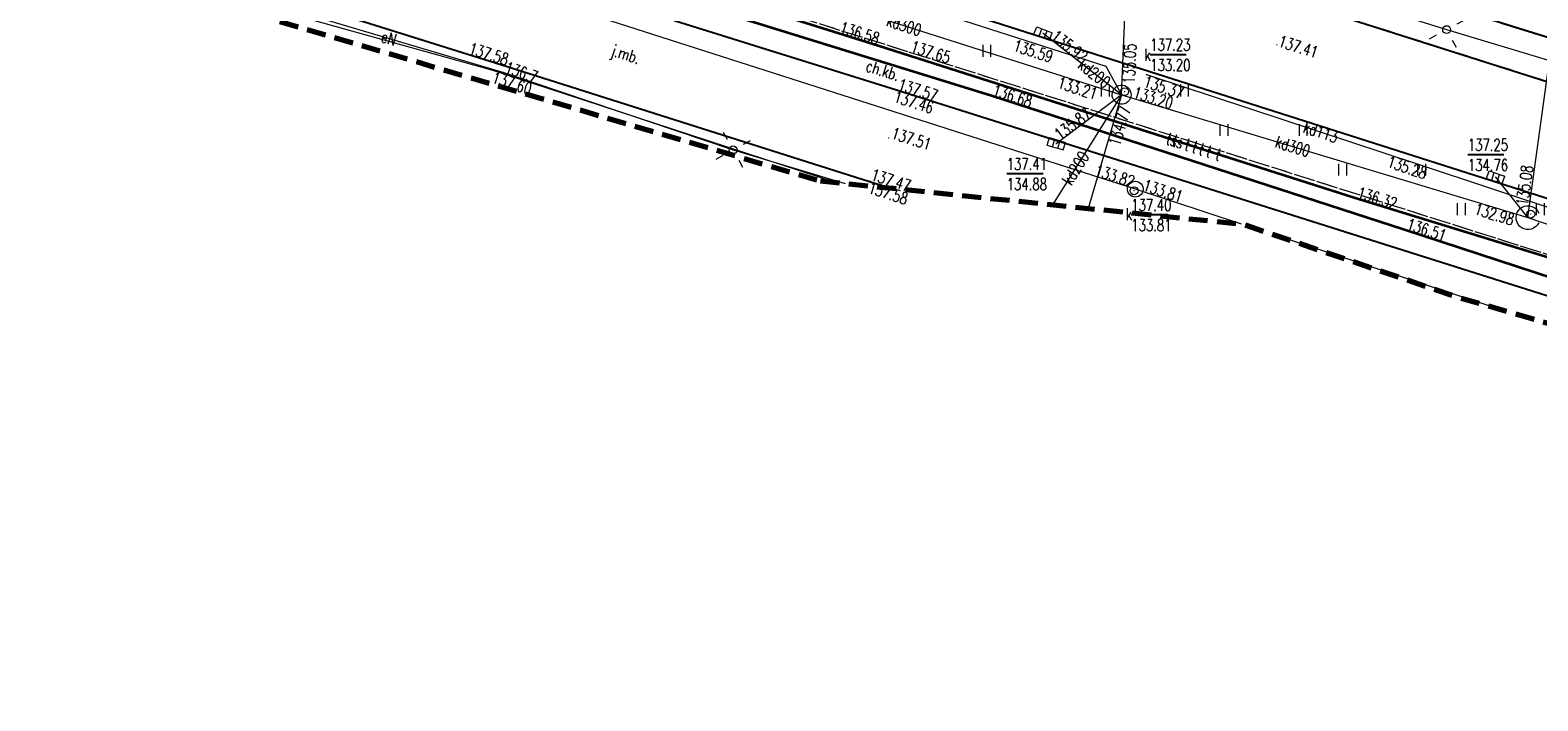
# Model space of a CAD drawing. Header units: metres. Extents: x 8438000 to 8438800, y 5890500 to 5891000.
# Tile 6 of 40: x 8438458 to 8438553, y 5890604 to 5890646. Entities that reach past the tile are written whole.
import ezdxf
from ezdxf.enums import TextEntityAlignment as Align

# ---------------------------------------------------------------- set-up
doc = ezdxf.new("R2010")
doc.units = ezdxf.units.M
doc.header["$MEASUREMENT"] = 0
for name, pattern in [('1.0_0.5', [1.5, 1, -0.5]), ('1.5_0.5', [2, 1.5, -0.5]), ('4', [1.8, 1.2, -0.6])]:
    doc.linetypes.add(name, pattern=pattern)
doc.layers.get('0').update_dxf_attribs({"color": 2, "linetype": 'CONTINUOUS', "lineweight": 5})
for name, color, linetype in [('chodnik', 7, 'CONTINUOUS'), ('chodnik-Atr17', 7, 'CONTINUOUS'), ('jezdnia', 7, 'CONTINUOUS'), ('jezdnia-Atr17', 7, 'CONTINUOUS'), ('komora podziemna', 7, 'CONTINUOUS'), ('kratka ściekowa', 7, 'CONTINUOUS'), ('krawężnik', 7, 'CONTINUOUS'), ('latarnia', 7, 'CONTINUOUS'), ('obudowa ochronna przewodu', 7, 'CONTINUOUS'), ('pikieta sztuczna', 7, 'CONTINUOUS'), ('pikieta sztuczna-Atr2', 7, 'CONTINUOUS'), ('przewód elektroenergetyczny podziemny', 7, 'CONTINUOUS'), ('przewód elektroenergetyczny podziemny-Atr1', 7, 'CONTINUOUS'), ('przewód kanalizacyjny', 7, 'CONTINUOUS'), ('przewód kanalizacyjny-Atr1', 7, 'CONTINUOUS'), ('przewód telekomunikacyjny podziemny', 7, 'CONTINUOUS'), ('przewód telekomunikacyjny podziemny-Atr1', 7, 'CONTINUOUS'), ('rzedna', 7, 'CONTINUOUS'), ('rzedna-Atr2', 7, 'CONTINUOUS'), ('rzedna-Atr3', 7, 'CONTINUOUS'), ('rów przydrożny (poligon)', 7, 'CONTINUOUS'), ('trawnik', 7, 'CONTINUOUS'), ('właz do komory lub kanału - okrągły', 7, 'CONTINUOUS'), ('właz do komory lub kanału - okrągły-Atr17', 7, 'CONTINUOUS'), ('Zakres', 7, 'CONTINUOUS')]:
    doc.layers.add(name, color=color, linetype=linetype)
doc.styles.get("Standard").update_dxf_attribs({"font": 'simplex.shx', "width": 0.75})

# ---------------------------------------------------------------- blocks, each defined once
blk = doc.blocks.new('TU04')
at = {"color": 0, "linetype": 'Continuous', "lineweight": 13}
for p, q in [((0, 0), (0, 0.75)), ((0.5, 0), (0.5, 0.75))]:
    blk.add_line(p, q, dxfattribs=at)
blk = doc.blocks.new('PW01')
at = {"linetype": 'Continuous', "lineweight": 13}
h = blk.add_hatch(color=0, dxfattribs=at)
edge = h.paths.add_edge_path()
edge.add_arc((0, 0), 0.045, 0, 360)
blk = doc.blocks.new('SM01')
at = {"color": 0, "linetype": 'Continuous', "lineweight": 13}
for p, q in [((-0.53, 0.531), (-0.883, 0.884)), ((0.531, 0.531), (0.884, 0.884)), ((-0.53, -0.53), (-0.883, -0.883)), ((0.531, -0.53), (0.884, -0.883))]:
    blk.add_line(p, q, dxfattribs=at)
blk.add_circle((0, 0), 0.25, dxfattribs=at)
blk = doc.blocks.new('US05')
at = {"color": 0, "linetype": 'Continuous', "lineweight": 13}
for p, q in [((-0.525, -0.25), (-0.525, 0.25)), ((-0.525, 0.25), (-0.175, 0.25)), ((-0.175, -0.25), (-0.175, 0.25)), ((-0.175, 0.25), (0.175, 0.25)), ((0.175, -0.25), (0.175, 0.25)), ((0.175, 0.25), (0.525, 0.25)), ((0.525, -0.25), (0.525, 0.25)), ((-0.525, -0.25), (-0.175, -0.25)), ((-0.175, -0.25), (0.175, -0.25)), ((0.175, -0.25), (0.525, -0.25))]:
    blk.add_line(p, q, dxfattribs=at)
blk = doc.blocks.new('US22')
at = {"color": 0, "linetype": 'Continuous', "lineweight": 13}
blk.add_circle((0, 0), 0.25, dxfattribs=at)

msp = doc.modelspace()

# ---------------------------------------------------------------- linework, layer by layer
at = {"layer": 'chodnik', "color": 7, "linetype": '1.0_0.5', "lineweight": 18, "flags": 128}
for points in [[(8438609.96, 5890611.782), (8438603.38, 5890614.97), (8438589.46, 5890620.75), (8438588.29, 5890621.18), (8438579.71, 5890624.15), (8438569.35, 5890627.45), (8438568.14, 5890627.84), (8438558.93, 5890630.75), (8438513.76, 5890645.07), (8438499.32, 5890649.62), (8438499.64, 5890650.22), (8438497.3, 5890650.8), (8438466.15, 5890660.55), (8438463.63, 5890661.4), (8438461.42, 5890662.29), (8438459.01, 5890663.35), (8438448.58, 5890668.1), (8438448.35, 5890667.62), (8438448.08, 5890667.06), (8438447.8, 5890666.65), (8438447.46, 5890666.34), (8438447.11, 5890666.2), (8438446.94, 5890666.15), (8438430.35, 5890671.35), (8438428.21, 5890671.97), (8438426.71, 5890672.16), (8438425.3, 5890672.29), (8438423.48, 5890672.21), (8438421.93, 5890672.15), (8438420.66, 5890672.16), (8438419.28, 5890672.34), (8438417.22, 5890672.89), (8438416.32, 5890671.94), (8438415.42, 5890670.65), (8438414.96, 5890669.54)], [(8438414.96, 5890669.54), (8438417.36, 5890669.05), (8438419.24, 5890669.06), (8438420.52, 5890669.2), (8438422.66, 5890669.58), (8438423.94, 5890669.83), (8438425.34, 5890669.88), (8438426.88, 5890669.67), (8438428.58, 5890669.31), (8438430.51, 5890668.8), (8438451.18, 5890662.22), (8438464.51, 5890657.94), (8438468.12, 5890656.79), (8438472.6, 5890655.39), (8438475.39, 5890654.5), (8438489.33, 5890650.07), (8438512.94, 5890642.68), (8438558.13, 5890628.39), (8438579.29, 5890621.68), (8438590.78, 5890617.56), (8438592.463, 5890616.85)]]:
    msp.add_lwpolyline(points, dxfattribs=at)
at = {"layer": 'jezdnia', "color": 7, "linetype": '1.5_0.5', "lineweight": 18, "flags": 128}
for points in [[(8438387.76, 5890698.558), (8438405.27, 5890693.02), (8438433.91, 5890683.95), (8438462.72, 5890674.82), (8438491.13, 5890665.85), (8438519.84, 5890656.79), (8438548.09, 5890647.87), (8438563.61, 5890643.05), (8438577.2, 5890639.46), (8438591.66, 5890636.38), (8438606.48, 5890633.92), (8438620.23, 5890632.36), (8438633.16, 5890631.43), (8438640.17, 5890631.17), (8438646.24, 5890631.04), (8438648.08, 5890630.8), (8438649.61, 5890630.24), (8438650.69, 5890629.56), (8438651.92, 5890628.57), (8438652.75, 5890627.49), (8438653.47, 5890626.11), (8438653.93, 5890624.73), (8438654.13, 5890623.22), (8438654.06, 5890621.73), (8438653.65, 5890620.17), (8438652.99, 5890618.96), (8438651.8, 5890617.43), (8438650.63, 5890616.38), (8438649.31, 5890615.62), (8438647.72, 5890615.15), (8438646.23, 5890614.96), (8438644.97, 5890615.1), (8438642.35, 5890615.84), (8438614.79, 5890626.24), (8438608.4, 5890628.34), (8438603.85, 5890629.56), (8438581.41, 5890634.83), (8438575.98, 5890636.25), (8438572.32, 5890637.4), (8438559.37, 5890641.54), (8438516.62, 5890655.13), (8438472.47, 5890669.09), (8438415.53, 5890687.06), (8438386.871, 5890695.608)], [(8438414.52, 5890664.557), (8438414.43, 5890665.09), (8438414.46, 5890667.07), (8438414.67, 5890668.56), (8438414.96, 5890669.54), (8438415.42, 5890670.65), (8438416.32, 5890671.94), (8438417.22, 5890672.89), (8438417.97, 5890673.55), (8438419.19, 5890674.28), (8438420.64, 5890674.84), (8438422.2, 5890675.23), (8438423.91, 5890675.38), (8438425.71, 5890675.41), (8438427.56, 5890675.28), (8438429.46, 5890674.92), (8438438.43, 5890672.45), (8438470.17, 5890662.47), (8438516.69, 5890647.78), (8438557.38, 5890634.79), (8438570.48, 5890630.49), (8438578.98, 5890627.66), (8438592.32, 5890623.07), (8438602.77, 5890618.9), (8438622.99, 5890609.42), (8438627.24, 5890607.38), (8438631.048, 5890605.675)], [(8438592.463, 5890616.85), (8438590.78, 5890617.56), (8438579.29, 5890621.68), (8438558.13, 5890628.39), (8438512.94, 5890642.68), (8438489.33, 5890650.07), (8438475.39, 5890654.5), (8438472.6, 5890655.39), (8438468.12, 5890656.79), (8438464.31, 5890657.72), (8438460.61, 5890658.34), (8438456.15, 5890658.74), (8438453.81, 5890658.8), (8438450.92, 5890658.65), (8438448.3, 5890658.39), (8438440.74, 5890657.53), (8438439.074, 5890657.315)], [(8438459.592, 5890651.263), (8438463.37, 5890651.03), (8438466.21, 5890650.59), (8438471.45, 5890649.37), (8438473.74, 5890648.74), (8438487.93, 5890644.28), (8438511.25, 5890636.88), (8438512.46, 5890636.498)]]:
    msp.add_lwpolyline(points, dxfattribs=at)
at = {"layer": 'komora podziemna', "color": 34, "linetype": 'Continuous', "lineweight": 18, "flags": 128}
for points in [[(8438526.69, 5890642.05), (8438526.63, 5890642.16), (8438526.59, 5890642.28), (8438526.58, 5890642.4), (8438526.6, 5890642.53), (8438526.64, 5890642.64), (8438526.7, 5890642.75), (8438526.79, 5890642.84), (8438526.89, 5890642.92), (8438527.01, 5890642.96), (8438527.13, 5890642.99), (8438527.25, 5890642.99), (8438527.38, 5890642.96), (8438527.49, 5890642.9), (8438527.59, 5890642.83), (8438527.67, 5890642.73), (8438527.73, 5890642.62), (8438527.77, 5890642.5), (8438527.78, 5890642.38), (8438527.76, 5890642.25), (8438527.72, 5890642.14), (8438527.66, 5890642.03), (8438527.57, 5890641.94), (8438527.47, 5890641.86), (8438527.35, 5890641.82), (8438527.23, 5890641.79), (8438527.11, 5890641.79), (8438526.98, 5890641.82), (8438526.87, 5890641.88), (8438526.77, 5890641.95)], [(8438528.05, 5890636.92), (8438528.15, 5890636.91), (8438528.25, 5890636.88), (8438528.34, 5890636.82), (8438528.42, 5890636.75), (8438528.48, 5890636.67), (8438528.53, 5890636.57), (8438528.55, 5890636.47), (8438528.55, 5890636.37), (8438528.53, 5890636.27), (8438528.48, 5890636.17), (8438528.42, 5890636.09), (8438528.34, 5890636.02), (8438528.25, 5890635.96), (8438528.15, 5890635.93), (8438528.05, 5890635.92), (8438527.95, 5890635.93), (8438527.85, 5890635.96), (8438527.76, 5890636.02), (8438527.68, 5890636.09), (8438527.62, 5890636.17), (8438527.57, 5890636.27), (8438527.55, 5890636.37), (8438527.55, 5890636.47), (8438527.57, 5890636.57), (8438527.62, 5890636.67), (8438527.68, 5890636.75), (8438527.76, 5890636.82), (8438527.85, 5890636.88), (8438527.95, 5890636.91)]]:
    msp.add_lwpolyline(points, close=True, dxfattribs=at)
msp.add_lwpolyline([(8438553.55, 5890634.3), (8438553.47, 5890634.17), (8438553.36, 5890634.05), (8438553.23, 5890633.96), (8438553.09, 5890633.9), (8438552.93, 5890633.87), (8438552.78, 5890633.88), (8438552.62, 5890633.91), (8438552.48, 5890633.98), (8438552.36, 5890634.07), (8438552.26, 5890634.19), (8438552.18, 5890634.33), (8438552.13, 5890634.48), (8438552.12, 5890634.63), (8438552.14, 5890634.79), (8438552.19, 5890634.94), (8438552.27, 5890635.07), (8438552.38, 5890635.19), (8438552.51, 5890635.28), (8438552.65, 5890635.34), (8438552.81, 5890635.37), (8438552.96, 5890635.36), (8438553.12, 5890635.33), (8438553.26, 5890635.26), (8438553.38, 5890635.17), (8438553.48, 5890635.05), (8438553.56, 5890634.91)], dxfattribs=at)
at = {"layer": 'krawężnik', "color": 7, "linetype": 'Continuous', "lineweight": 25, "flags": 128}
for points in [[(8438563.61, 5890643.05), (8438548.09, 5890647.87), (8438519.84, 5890656.79), (8438491.13, 5890665.85), (8438462.72, 5890674.82), (8438433.91, 5890683.95), (8438405.27, 5890693.02), (8438387.76, 5890698.558)], [(8438386.871, 5890695.608), (8438415.53, 5890687.06), (8438472.47, 5890669.09), (8438516.62, 5890655.13), (8438559.37, 5890641.54), (8438572.32, 5890637.4), (8438575.98, 5890636.25), (8438581.41, 5890634.83), (8438603.85, 5890629.56), (8438608.4, 5890628.34), (8438614.79, 5890626.24), (8438642.35, 5890615.84)], [(8438448.58, 5890668.1), (8438459.01, 5890663.35), (8438461.42, 5890662.29), (8438463.63, 5890661.4), (8438466.15, 5890660.55), (8438497.3, 5890650.8), (8438499.64, 5890650.22), (8438502.21, 5890649.73), (8438504.9, 5890649.42), (8438512.85, 5890648.73), (8438514.46, 5890648.42), (8438516.69, 5890647.78), (8438557.38, 5890634.79)], [(8438592.463, 5890616.85), (8438590.78, 5890617.56), (8438579.29, 5890621.68), (8438558.13, 5890628.39), (8438512.94, 5890642.68), (8438489.33, 5890650.07), (8438475.39, 5890654.5), (8438472.6, 5890655.39), (8438468.12, 5890656.79), (8438464.31, 5890657.72), (8438460.61, 5890658.34), (8438456.15, 5890658.74), (8438453.81, 5890658.8), (8438450.92, 5890658.65), (8438448.3, 5890658.39), (8438440.74, 5890657.53), (8438439.074, 5890657.315)], [(8438512.46, 5890636.498), (8438511.25, 5890636.88), (8438487.93, 5890644.28), (8438473.74, 5890648.74), (8438471.45, 5890649.37), (8438466.21, 5890650.59), (8438463.37, 5890651.03), (8438459.592, 5890651.263)]]:
    msp.add_lwpolyline(points, dxfattribs=at)
at = {"layer": 'obudowa ochronna przewodu', "color": 7, "linetype": 'Continuous', "lineweight": 35, "flags": 128}
for points in [[(8438568.73, 5890627.61), (8438541.95, 5890635.85), (8438511.79, 5890645.47), (8438485.7, 5890653.67)], [(8438488.28, 5890651.84), (8438518.95, 5890642.33), (8438545.07, 5890633.87), (8438567.53, 5890626.51), (8438585.21, 5890620.73), (8438587.16, 5890620.1), (8438601.848, 5890614.132)]]:
    msp.add_lwpolyline(points, dxfattribs=at)
at = {"layer": 'przewód elektroenergetyczny podziemny', "color": 1, "linetype": 'Continuous', "lineweight": 18, "flags": 128}
for points in [[(8438387.344, 5890697.179), (8438390.64, 5890696.14), (8438404.67, 5890691.72), (8438417.89, 5890687.56), (8438433.37, 5890682.7), (8438448.32, 5890677.94), (8438461.91, 5890673.61), (8438474.02, 5890669.78), (8438490.62, 5890664.53), (8438503.75, 5890660.37), (8438519.34, 5890655.43), (8438532.36, 5890651.33), (8438547.73, 5890646.5), (8438562.37, 5890642.1)], [(8438462.282, 5890650.469), (8438463.91, 5890650.42), (8438472.7, 5890648.39), (8438488.13, 5890643.79), (8438502.62, 5890638.9)], [(8438502.62, 5890638.9), (8438509.704, 5890636.781)]]:
    msp.add_lwpolyline(points, dxfattribs=at)
at = {"layer": 'przewód kanalizacyjny', "color": 34, "linetype": 'Continuous', "lineweight": 18, "flags": 128}
for points in [[(8438431.6, 5890671.59), (8438467.26, 5890661.67), (8438496.08, 5890652.29), (8438527.18, 5890642.39)], [(8438527.18, 5890642.39), (8438528.15, 5890664.92)], [(8438534.759, 5890634.211), (8438528.05, 5890636.42), (8438470.9, 5890654.74), (8438443.253, 5890656.082)], [(8438552.87, 5890634.62), (8438555.83, 5890656.17)], [(8438496.42, 5890653.75), (8438526.18, 5890644.2), (8438527.18, 5890642.39)], [(8438527.18, 5890642.39), (8438522.22, 5890646.26)], [(8438528.75, 5890643.66), (8438545.93, 5890638), (8438559.83, 5890633.38), (8438573.43, 5890629.17), (8438575.09, 5890627.05)], [(8438527.18, 5890642.39), (8438522.821, 5890635.436)], [(8438527.18, 5890642.39), (8438523.05, 5890639.29)], [(8438527.18, 5890642.39), (8438525.057, 5890635.206)], [(8438527.18, 5890642.39), (8438552.87, 5890634.62)], [(8438552.87, 5890634.62), (8438550.83, 5890637.17)], [(8438552.87, 5890634.62), (8438575.09, 5890627.05)], [(8438551.185, 5890628.804), (8438537.228, 5890633.399)]]:
    msp.add_lwpolyline(points, dxfattribs=at)
at = {"layer": 'przewód telekomunikacyjny podziemny', "color": 30, "linetype": 'Continuous', "lineweight": 18, "flags": 128}
for points in [[(8438668.96, 5890645.56), (8438661.48, 5890645.84), (8438642.45, 5890646.46), (8438626.48, 5890647.17), (8438601.34, 5890649.79), (8438578.09, 5890654.53), (8438568.73, 5890627.61), (8438541.95, 5890635.85), (8438511.79, 5890645.47), (8438485.7, 5890653.67), (8438498.42, 5890690.23)], [(8438668.96, 5890645.56), (8438661.48, 5890645.84), (8438642.45, 5890646.46), (8438626.48, 5890647.17), (8438601.34, 5890649.79), (8438578.09, 5890654.53), (8438568.73, 5890627.61), (8438541.95, 5890635.85), (8438511.79, 5890645.47), (8438485.7, 5890653.67), (8438454.62, 5890663.47)], [(8438454.62, 5890663.47), (8438485.7, 5890653.67), (8438511.79, 5890645.47), (8438541.95, 5890635.85), (8438568.73, 5890627.61), (8438588.8, 5890620.74), (8438604.569, 5890613.344)], [(8438454.62, 5890663.47), (8438485.7, 5890653.67), (8438511.79, 5890645.47), (8438541.95, 5890635.85), (8438568.73, 5890627.61), (8438571.05, 5890627.49)], [(8438454.62, 5890663.47), (8438485.7, 5890653.67), (8438511.79, 5890645.47), (8438541.95, 5890635.85), (8438568.73, 5890627.61), (8438588.8, 5890620.74), (8438587.444, 5890618.303)], [(8438454.62, 5890663.47), (8438485.7, 5890653.67), (8438511.79, 5890645.47), (8438541.95, 5890635.85), (8438568.73, 5890627.61), (8438588.8, 5890620.74), (8438587.444, 5890618.303)], [(8438454.62, 5890663.47), (8438485.7, 5890653.67), (8438511.79, 5890645.47), (8438541.95, 5890635.85), (8438568.73, 5890627.61), (8438588.8, 5890620.74), (8438587.444, 5890618.303)]]:
    msp.add_lwpolyline(points, dxfattribs=at)
at = {"layer": 'rzedna-Atr2', "color": 7, "flags": 128}
for points in [[(8438528.99, 5890644.93), (8438531.273, 5890644.93)], [(8438549.07, 5890638.61), (8438551.353, 5890638.61)], [(8438519.92, 5890637.4), (8438522.228, 5890637.4)], [(8438527.79, 5890634.81), (8438530.094, 5890634.81)]]:
    msp.add_lwpolyline(points, dxfattribs=at)
at = {"layer": 'rów przydrożny (poligon)', "color": 7, "linetype": 'Continuous', "lineweight": 18, "flags": 128}
msp.add_lwpolyline([(8438509.089, 5890636.844), (8438487.52, 5890643.89), (8438473.61, 5890647.77), (8438473.482, 5890647.166)], dxfattribs=at)
at = {"layer": 'trawnik', "color": 7, "linetype": '1.0_0.5', "lineweight": 18, "flags": 128}
for points in [[(8438405.27, 5890693.02), (8438433.91, 5890683.95), (8438462.72, 5890674.82), (8438491.13, 5890665.85), (8438519.84, 5890656.79), (8438548.09, 5890647.87), (8438563.61, 5890643.05), (8438577.2, 5890639.46), (8438591.66, 5890636.38), (8438606.48, 5890633.92), (8438620.23, 5890632.36), (8438633.16, 5890631.43), (8438640.17, 5890631.17), (8438646.24, 5890631.04), (8438648.08, 5890630.8), (8438649.61, 5890630.24), (8438650.69, 5890629.56), (8438651.92, 5890628.57), (8438652.75, 5890627.49), (8438653.47, 5890626.11), (8438653.93, 5890624.73), (8438654.13, 5890623.22), (8438654.06, 5890621.73), (8438653.65, 5890620.17), (8438652.99, 5890618.96), (8438651.8, 5890617.43), (8438650.63, 5890616.38), (8438649.31, 5890615.62), (8438647.72, 5890615.15), (8438646.23, 5890614.96), (8438644.97, 5890615.1), (8438642.35, 5890615.84), (8438614.79, 5890626.24), (8438608.4, 5890628.34), (8438603.85, 5890629.56), (8438581.41, 5890634.83), (8438575.98, 5890636.25), (8438572.32, 5890637.4), (8438559.37, 5890641.54), (8438516.62, 5890655.13), (8438472.47, 5890669.09), (8438415.53, 5890687.06), (8438386.87, 5890695.61), (8438387.76, 5890698.56)], [(8438502.21, 5890649.73), (8438504.9, 5890649.42), (8438512.85, 5890648.73), (8438514.46, 5890648.42), (8438516.69, 5890647.78), (8438557.38, 5890634.79), (8438570.48, 5890630.49), (8438578.98, 5890627.66), (8438592.32, 5890623.07), (8438602.77, 5890618.9), (8438622.99, 5890609.42), (8438627.24, 5890607.38), (8438631.05, 5890605.68), (8438609.96, 5890611.78), (8438603.38, 5890614.97), (8438589.46, 5890620.75), (8438588.29, 5890621.18), (8438579.71, 5890624.15), (8438569.35, 5890627.45), (8438568.14, 5890627.84), (8438558.93, 5890630.75), (8438513.76, 5890645.07), (8438499.32, 5890649.62), (8438499.64, 5890650.22)]]:
    msp.add_lwpolyline(points, close=True, dxfattribs=at)
at = {"layer": 'Zakres', "color": 3, "linetype": '4', "lineweight": 70, "flags": 128}
msp.add_lwpolyline([(8438508.15, 5890636.94), (8438534.87, 5890634.2), (8438548.23, 5890629.66), (8438683.24, 5890590.56), (8438683.52, 5890590.48), (8438684.45, 5890590.26), (8438684.73, 5890590.2), (8438696.09, 5890588.65), (8438696.67, 5890588.63), (8438698.57, 5890588.74), (8438699.14, 5890588.82), (8438710.25, 5890591.65), (8438710.79, 5890591.84), (8438712.52, 5890592.66), (8438713.02, 5890592.95), (8438722.26, 5890599.73), (8438722.48, 5890599.91), (8438723.2, 5890600.55), (8438723.4, 5890600.75), (8438740.33, 5890619.09), (8438740.54, 5890619.35), (8438741.19, 5890620.23), (8438741.37, 5890620.51), (8438747.94, 5890631.84), (8438748.21, 5890632.44), (8438748.87, 5890634.52), (8438748.99, 5890635.17), (8438750.11, 5890648.22), (8438750.12, 5890648.55), (8438750.09, 5890649.64), (8438750.07, 5890649.97), (8438745.48, 5890683.84), (8438745.46, 5890683.96), (8438745.39, 5890684.36), (8438745.36, 5890684.48), (8438744.33, 5890689.19), (8438744.31, 5890689.3), (8438744.2, 5890689.69), (8438744.17, 5890689.81), (8438725.48, 5890751.19), (8438725.37, 5890751.49), (8438724.95, 5890752.48), (8438724.81, 5890752.77), (8438718.55, 5890763.94), (8438718.18, 5890764.46), (8438716.76, 5890766.06), (8438716.28, 5890766.49), (8438705.94, 5890774.04), (8438705.38, 5890774.36), (8438703.43, 5890775.22), (8438702.81, 5890775.41), (8438690.26, 5890777.96), (8438689.62, 5890778.02), (8438687.49, 5890777.98), (8438686.85, 5890777.91), (8438674.38, 5890774.98), (8438674.07, 5890774.89), (8438673.06, 5890774.54), (8438672.76, 5890774.42), (8438548.58, 5890715.16), (8438548.23, 5890714.95), (8438547.09, 5890714.2), (8438404.79, 5890755.12), (8438380.54, 5890674.58)], close=True, dxfattribs=at)

# ---------------------------------------------------------------- block references
at = {"layer": 'kratka ściekowa', "color": 34, "linetype": 'Continuous', "lineweight": 18}
for p, rotation in [((8438522.22, 5890646.26), 338.552), ((8438523.05, 5890639.29), 342.5969999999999), ((8438550.83, 5890637.17), 341.84)]:
    msp.add_blockref('US05', p, dxfattribs=dict(at, rotation=rotation))
at = {"layer": 'latarnia', "color": 7, "linetype": 'Continuous', "lineweight": 18}
for p, rotation in [((8438547.73, 5890646.5), 343.434), ((8438502.62, 5890638.9), 343.6319999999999)]:
    msp.add_blockref('SM01', p, dxfattribs=dict(at, rotation=rotation))
at = {"layer": 'pikieta sztuczna', "color": 7, "linetype": 'Continuous', "lineweight": 13}
for p in [(8438513.76, 5890645.07), (8438537, 5890645.54), (8438487.52, 5890643.89), (8438487.93, 5890644.28), (8438512.94, 5890642.68), (8438512.97, 5890642.71), (8438512.46, 5890639.66), (8438511.25, 5890636.88), (8438511.27, 5890636.94)]:
    msp.add_blockref('PW01', p, dxfattribs=at)
at = {"layer": 'rzedna', "color": 34, "linetype": 'Continuous', "lineweight": 18}
for p in [(8438522.22, 5890646.26), (8438522.64, 5890645.93), (8438526.18, 5890644.2), (8438528.75, 5890643.66), (8438523.05, 5890639.29), (8438523.29, 5890639.47), (8438545.93, 5890638), (8438550.83, 5890637.17), (8438551.1, 5890636.82)]:
    msp.add_blockref('PW01', p, dxfattribs=at)
at = {"layer": 'rzedna', "color": 7, "linetype": 'Continuous', "lineweight": 35}
for p in [(8438511.79, 5890645.47), (8438518.95, 5890642.33), (8438541.95, 5890635.85), (8438545.07, 5890633.87)]:
    msp.add_blockref('PW01', p, dxfattribs=at)
at = {"layer": 'rzedna', "color": 1, "linetype": 'Continuous', "lineweight": 18}
msp.add_blockref('PW01', (8438488.13, 5890643.79), dxfattribs=at)
at = {"layer": 'rzedna', "color": 32, "linetype": 'Continuous', "lineweight": 18}
for p in [(8438526.89, 5890642.92), (8438527.2, 5890642.99), (8438526.62, 5890642.56), (8438526.69, 5890642.03), (8438526.7, 5890642.76), (8438526.86, 5890641.88), (8438527.75, 5890642.22), (8438527.02, 5890641.8), (8438527.57, 5890636.57), (8438528.52, 5890636.27), (8438552.4, 5890635.19), (8438552.97, 5890635.36), (8438552.15, 5890634.82)]:
    msp.add_blockref('PW01', p, dxfattribs=at)
at = {"layer": 'rzedna', "color": 7, "linetype": 'Continuous', "lineweight": 18}
for p in [(8438527.37, 5890642.58), (8438527.97, 5890636.32), (8438553.05, 5890634.84)]:
    msp.add_blockref('PW01', p, dxfattribs=at)
at = {"layer": 'trawnik', "color": 7, "linetype": 'Continuous', "lineweight": 18}
for p in [(8438518.419, 5890644.779), (8438525.919, 5890642.279), (8438530.919, 5890642.279), (8438533.419, 5890639.779), (8438538.419, 5890639.779), (8438540.919, 5890637.279), (8438545.919, 5890637.279), (8438548.419, 5890634.779), (8438553.419, 5890634.779)]:
    msp.add_blockref('TU04', p, dxfattribs=at)
at = {"layer": 'właz do komory lub kanału - okrągły', "color": 7, "linetype": 'Continuous', "lineweight": 18}
for p in [(8438527.37, 5890642.58), (8438527.97, 5890636.32), (8438553.05, 5890634.84)]:
    msp.add_blockref('US22', p, dxfattribs=at)

# ---------------------------------------------------------------- texts
at = {"layer": 'chodnik-Atr17', "color": 7, "width": 0.72}
msp.add_text('ch.kb.', height=0.75, rotation=342.41, dxfattribs=at).set_placement((8438510.95, 5890643.89))
msp.add_text('ch.kb.', height=0.75, rotation=342.41, dxfattribs=at).set_placement((8438510.95, 5890643.89))
msp.add_text('ch.kb.', height=0.75, rotation=342.41, dxfattribs=at).set_placement((8438510.95, 5890643.89))
at = {"layer": 'jezdnia-Atr17', "color": 7, "width": 0.72}
msp.add_text('j.mb.', height=0.75, rotation=342.542, dxfattribs=at).set_placement((8438494.85, 5890644.86))
msp.add_text('j.mb.', height=0.75, rotation=342.542, dxfattribs=at).set_placement((8438494.85, 5890644.86))
msp.add_text('j.mb.', height=0.75, rotation=342.542, dxfattribs=at).set_placement((8438494.85, 5890644.86))
msp.add_text('j.mb.', height=0.75, rotation=342.542, dxfattribs=at).set_placement((8438494.85, 5890644.86))
msp.add_text('j.mb.', height=0.75, rotation=342.542, dxfattribs=at).set_placement((8438494.85, 5890644.86))
msp.add_text('j.mb.', height=0.75, rotation=342.542, dxfattribs=at).set_placement((8438494.85, 5890644.86))
msp.add_text('j.mb.', height=0.75, rotation=342.542, dxfattribs=at).set_placement((8438494.85, 5890644.86))
msp.add_text('j.mb.', height=0.75, rotation=342.542, dxfattribs=at).set_placement((8438494.85, 5890644.86))
msp.add_text('j.mb.', height=0.75, rotation=342.542, dxfattribs=at).set_placement((8438494.85, 5890644.86))
msp.add_text('j.mb.', height=0.75, rotation=342.542, dxfattribs=at).set_placement((8438494.85, 5890644.86))
msp.add_text('j.mb.', height=0.75, rotation=342.542, dxfattribs=at).set_placement((8438494.85, 5890644.86))
msp.add_text('j.mb.', height=0.75, rotation=342.542, dxfattribs=at).set_placement((8438494.85, 5890644.86))
at = {"layer": 'pikieta sztuczna-Atr2', "color": 7, "width": 0.72}
for s, rotation, p in [('137.65', 342.41, (8438513.79, 5890645.11)), ('137.41', 342.365, (8438537.03, 5890645.45)), ('137.58', 342.542, (8438485.85, 5890644.99)), ('137.60', 341.908, (8438487.32, 5890643.15)), ('137.57', 342.452, (8438512.98, 5890642.71)), ('137.46', 342.452, (8438512.72, 5890641.95)), ('137.51', 342.452, (8438512.57, 5890639.63)), ('137.47', 342.431, (8438511.27, 5890637.01)), ('137.58', 342.431, (8438511.1, 5890636.19))]:
    msp.add_text(s, height=0.75, rotation=rotation, dxfattribs=at).set_placement(p)
at = {"layer": 'przewód elektroenergetyczny podziemny-Atr1', "color": 1, "width": 0.72}
msp.add_text('eN', height=0.75, rotation=343.399, dxfattribs=at).set_placement((8438480.41, 5890646.09), align=Align.MIDDLE_LEFT)
at = {"layer": 'przewód kanalizacyjny-Atr1', "color": 34, "width": 0.72}
msp.add_text('kd300', height=0.75, rotation=342.342, dxfattribs=at).set_placement((8438514.49, 5890646.43), align=Align.MIDDLE_RIGHT)
for s, rotation, p in [('kd200', 322.037, (8438524.58, 5890644.42)), ('kd113', 341.765, (8438538.72, 5890640.37)), ('kd300', 343.172, (8438536.94, 5890639.44)), ('kd200', 57.922, (8438523.68, 5890636.81))]:
    msp.add_text(s, height=0.75, rotation=rotation, dxfattribs=at).set_placement(p, align=Align.MIDDLE_LEFT)
at = {"layer": 'przewód telekomunikacyjny podziemny-Atr1', "color": 30, "width": 0.72}
for s, p in [('ts', (8438530.69, 5890639.44)), ('ts', (8438531.06, 5890639.32)), ('t', (8438531.48, 5890639.19)), ('t', (8438531.95, 5890639.04)), ('t', (8438532.38, 5890638.9)), ('t', (8438532.84, 5890638.76))]:
    msp.add_text(s, height=0.75, rotation=342.309, dxfattribs=at).set_placement(p, align=Align.MIDDLE_RIGHT)
msp.add_text('t', height=0.75, rotation=342.309, dxfattribs=at).set_placement((8438533.17, 5890638.65), align=Align.MIDDLE_LEFT)
at = {"layer": 'rzedna-Atr2', "color": 7, "width": 0.72}
msp.add_text('136.58', height=0.75, rotation=342.309, dxfattribs=at).set_placement((8438511.72, 5890645.54), align=Align.RIGHT)
for s, rotation, p in [('135.59', -17.791, (8438522.92, 5890645.11)), ('133.21', -17.658, (8438525.72, 5890642.77)), ('134.77', 73.536, (8438527.06, 5890641.75)), ('132.98', 343.172, (8438552.08, 5890634.83))]:
    msp.add_text(s, height=0.75, rotation=rotation, dxfattribs=at).set_placement(p, align=Align.TOP_RIGHT)
for s, rotation, p in [('135.92', 322.037, (8438522.65, 5890645.94)), ('136.7', 341.352, (8438488.13, 5890643.79)), ('136.68', 342.053, (8438518.96, 5890642.35)), ('133.20', 343.172, (8438527.86, 5890642.2)), ('135.37', 341.765, (8438528.52, 5890642.9)), ('135.87', 36.892, (8438523.3, 5890639.47)), ('135.28', 341.765, (8438543.91, 5890637.84)), ('135.08', 82.179, (8438552.86, 5890635.35)), ('133.81', 341.778, (8438528.47, 5890636.35)), ('136.32', 342.897, (8438542.02, 5890635.87)), ('136.51', 341.856, (8438545.13, 5890633.89))]:
    msp.add_text(s, height=0.75, rotation=rotation, dxfattribs=at).set_placement(p)
for s, p in [('137.23', (8438528.99, 5890644.938)), ('137.25', (8438549.07, 5890638.618)), ('137.41', (8438519.92, 5890637.408)), ('137.40', (8438527.79, 5890634.817))]:
    msp.add_text(s, height=0.75, dxfattribs=at).set_placement(p, align=Align.BOTTOM_LEFT)
msp.add_text('135.05', height=0.75, rotation=87.534, dxfattribs=at).set_placement((8438527.25, 5890643.1), align=Align.TOP_LEFT)
msp.add_text('133.82', height=0.75, rotation=342.226, dxfattribs=at).set_placement((8438525.54, 5890637.64), align=Align.MIDDLE_LEFT)
at = {"layer": 'rzedna-Atr3', "color": 7, "width": 0.72}
for s, p in [('133.20', (8438528.99, 5890643.662)), ('134.76', (8438549.07, 5890637.343)), ('134.88', (8438519.92, 5890636.133)), ('133.81', (8438527.79, 5890633.542))]:
    msp.add_text(s, height=0.75, dxfattribs=at).set_placement(p, align=Align.BOTTOM_LEFT)
at = {"layer": 'właz do komory lub kanału - okrągły-Atr17', "color": 7, "width": 0.72}
for p in [(8438528.63, 5890644.53), (8438527.45, 5890634.46)]:
    msp.add_text('k', height=0.75, dxfattribs=at).set_placement(p)

doc.saveas('drawing.dxf')
